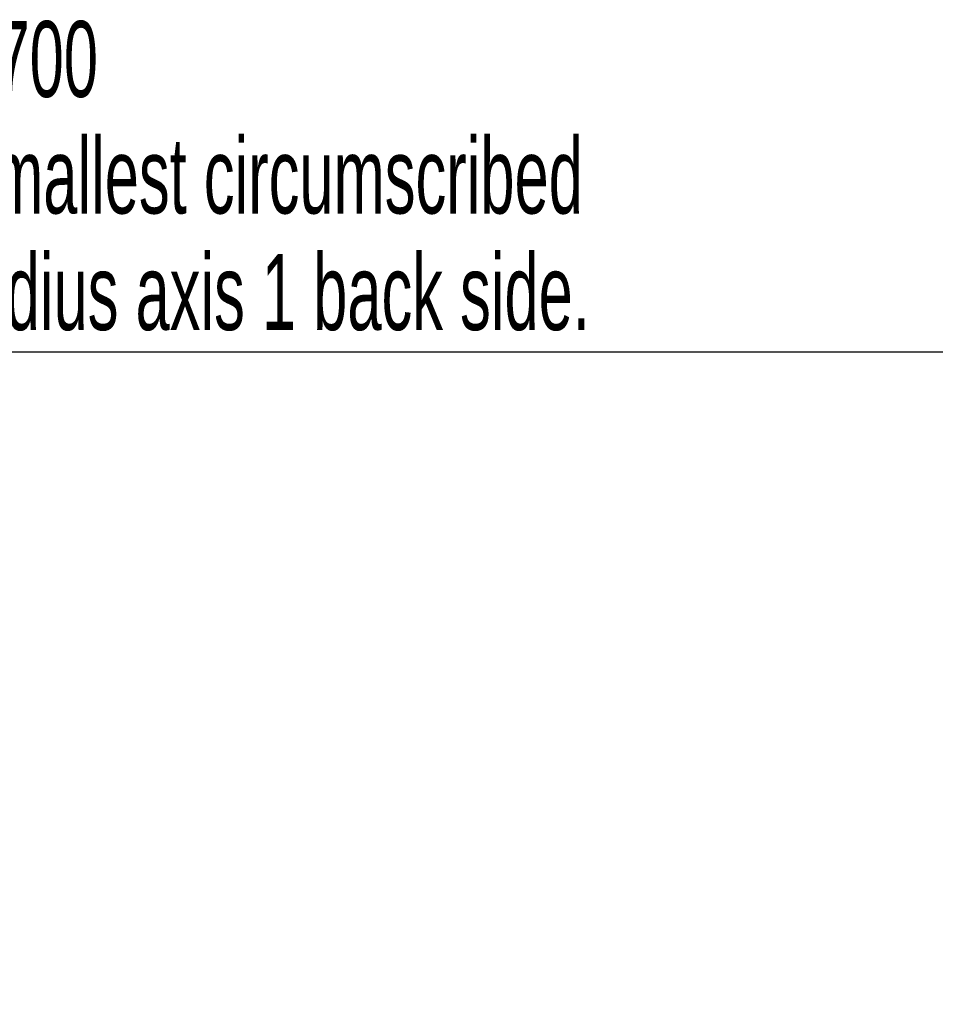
# Model space of a CAD drawing. Header units: millimetres. Extents: x 0 to 12115, y 0 to 8400.
# Tile 60 of 124: x 5428 to 6271, y 1432 to 2340. Entities that reach past the tile are written whole.
import ezdxf

# ---------------------------------------------------------------- set-up
doc = ezdxf.new("R2010")
doc.units = ezdxf.units.MM
doc.header["$LTSCALE"] = 20
doc.layers.add('SVART_TEXT', color=7, linetype='Continuous')
doc.styles.add('SLDTEXTSTYLE0', font='TXT', dxfattribs={"width": 0.605})
doc.dimstyles.new('SLDDIMSTYLE16', dxfattribs={"dimtxt": 70, "dimasz": 70, "dimexe": 0, "dimexo": 0.0625, "dimgap": 17.5, "dimtad": 0, "dimtih": 1, "dimtoh": 1, "dimdec": 0, "dimrnd": 1e-09, "dimzin": 12, "dimdsep": 46, "dimtxsty": 'SLDTEXTSTYLE0', "dimsah": 1, "dimcen": 0, "dimadec": 0, "dimazin": 3, "dimtfac": 1, "dimtofl": 0, "dimtmove": 0, "dimatfit": 3, "dimfxl": 1, "dimfrac": 2, "dimtolj": 1, "dimtzin": 12, "dimarcsym": 0})

# ---------------------------------------------------------------- blocks, each defined once
blk = doc.blocks.new('_D_76')
at = {"layer": 'SVART_TEXT'}
for p, q in [((6394.36, 2033.19), (5364.53, 2033.19)), ((6500.62, 1926.92), (6394.36, 2033.19)), ((6995.56, 1431.91), (6500.62, 1926.92))]:
    blk.add_line(p, q, dxfattribs=at)
blk.add_solid([(6500.62, 1926.92), (6458.2, 1983.49), (6444.06, 1969.35)], dxfattribs=at)
at = {"layer": 'SVART_TEXT', "char_height": 70, "attachment_point": 1, "style": 'SLDTEXTSTYLE0'}
for s, insert in [('R700', (5364.53, 2338.29)), ('Smallest circumscribed', (5364.53, 2230.86)), ('radius axis 1 back side.', (5364.53, 2123.43))]:
    blk.add_mtext(s, dxfattribs=dict(at, insert=insert))

msp = doc.modelspace()

# ---------------------------------------------------------------- dimensions: what is measured, and where the dimension line sits
at = {"layer": 'SVART_TEXT'}
dim = msp.add_radius_dim(center=(6995.561545, 1431.90888), mpoint=(6500.622418, 1926.919244), text='<>\\PSmallest circumscribed\\Pradius axis 1 back side.', dimstyle='SLDDIMSTYLE16', dxfattribs=at)
dim.commit()
dim.dimension.update_dxf_attribs({"geometry": '_D_76', "text_midpoint": (5864.447324, 2194.338754), "dimtype": 164})

doc.saveas('drawing.dxf')
